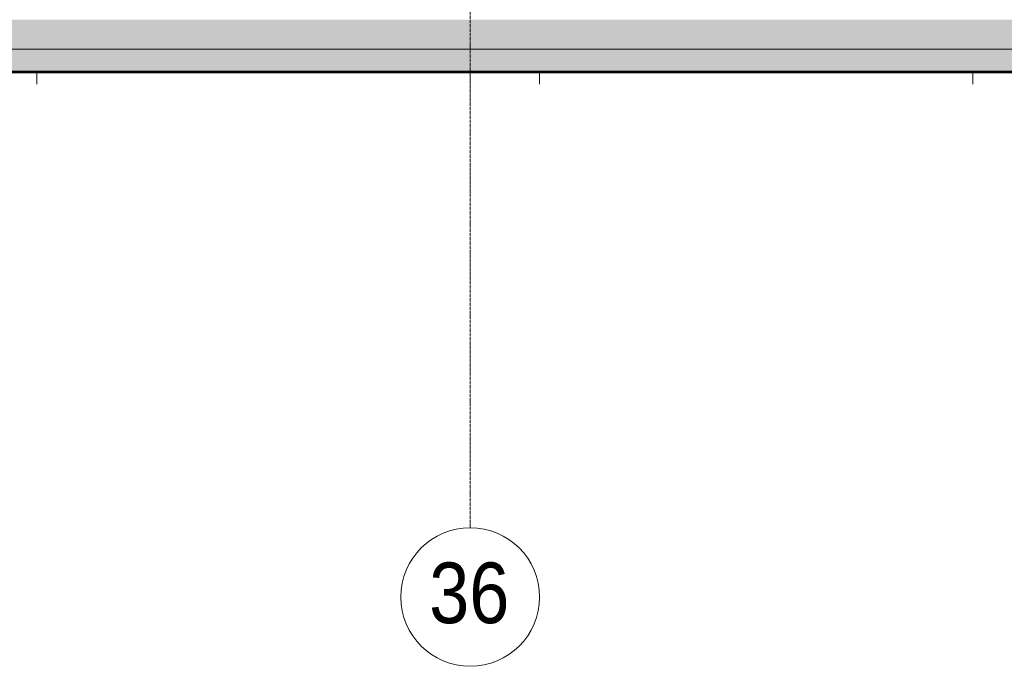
# Model space of a CAD drawing. Header units: millimetres. Extents: x 2069 to 83669, y 801 to 118701.
# Tile 92 of 145: x 69758 to 75438, y 22822 to 26554. Entities that reach past the tile are written whole.
import ezdxf

# ---------------------------------------------------------------- set-up
doc = ezdxf.new("R2010")
doc.units = ezdxf.units.MM
doc.linetypes.add('ADSK_Линия сетки', pattern=[25, 20, -2.5, 0, -2.5])
for name, color, linetype, lineweight in [('Оси', 7, 'Continuous', 9), ('Парковка', 7, 'Continuous', 18), ('Стены разрез', 7, 'Continuous', 40), ('Тонкие линии', 7, 'Continuous', 18)]:
    doc.layers.add(name, color=color, linetype=linetype, lineweight=lineweight)
doc.styles.add('Arial', font='arial.ttf', dxfattribs={"width": 0.85, "height": 350})

# ---------------------------------------------------------------- blocks, each defined once
blk = doc.blocks.new('199_Парковочные места 3 класса и МГН - Средний класс-V36-Оборудование_B2_-11_400__На лист секция 6_-11_400')
at = {"layer": 'Парковка', "color": 253, "true_color": 0xaaaaaa}
for p, q in [((0, 5300), (0, 5228.3)), ((2500, 5228.3), (2500, 5300))]:
    blk.add_line(p, q, dxfattribs=at)
blk = doc.blocks.new('135_SLK_GD_AR_rvt-1-Оборудование_B2_-11_400__На лист секция 6_-11_400')
at = {"layer": 'Стены разрез', "color": 253, "true_color": 0xaaaaaa}
for p, q in [((-12997059.7, -9264602.3), (-12980613.3, -9264602.3)), ((-12980610.7, -9264600.3), (-12995479.7, -9264600.3))]:
    blk.add_line(p, q, dxfattribs=at)
at = {"layer": 'Парковка', "color": 253, "lineweight": 18, "true_color": 0xaaaaaa}
for p in [(-12988409.7, -9269900.3), (-12985509.7, -9269900.3)]:
    blk.add_blockref('199_Парковочные места 3 класса и МГН - Средний класс-V36-Оборудование_B2_-11_400__На лист секция 6_-11_400', p, dxfattribs=at)
blk = doc.blocks.new('135_SLK_GD_KR_rvt-1-Оборудование_B2_-11_400__На лист секция 6_-11_400')
at = {"layer": 'Стены разрез', "lineweight": 9, "true_color": 0xaaaaaa}
h = blk.add_hatch(dxfattribs=at)
h.set_pattern_fill('FP_6', color=253, style=0, pattern_type=2)
h.set_pattern_definition([(45, (0, 0), (-314.308964, 314.308964), []), (45, (314.3, 0), (-314.308964, 314.308964), [555.625, -111.125, 3.353, -107.772])])
h.paths.add_polyline_path([(-12980610.7, -9264600.3), (-12980533.1, -9264300.3), (-12997059.7, -9264300.3), (-12997059.7, -9264600.3), (-12983876.5, -9264600.3)])
h.paths.add_polyline_path([(-13000659.7, -9264600.3), (-13000659.7, -9264300.3), (-13036809.7, -9264300.3), (-13036809.7, -9264600.3), (-13002030.2, -9264600.3)])
h.paths.add_polyline_path([(-13040330.3, -9264600.3), (-13039909.7, -9264600.3), (-13039909.7, -9264300.3), (-13040330.3, -9264300.3), (-13040330.3, -9264470.3)])
at = {"layer": 'Стены разрез', "color": 253, "true_color": 0xaaaaaa}
blk.add_line((-12997059.7, -9264600.3), (-12980610.7, -9264600.3), dxfattribs=at)
blk = doc.blocks.new('Ось сетки - Круг_Ø8 мм-6577-Оборудование_B2_-11_400__На лист секция 6_-11_400')
at = {"layer": 'Оси', "color": 253, "lineweight": 20, "true_color": 0xaaaaaa}
for start, end in [(360, 180), (180, 360)]:
    blk.add_arc((0, 0), 4, start, end, dxfattribs=at)
blk = doc.blocks.new('A$C946fac60')
at = {"layer": 'Оси', "color": 253, "linetype": 'ADSK_Линия сетки', "true_color": 0xaaaaaa}
blk.add_line((69402.7, 800), (69402.7, 90869.8), dxfattribs=at)
at = {"layer": 'Тонкие линии', "color": 253, "true_color": 0xaaaaaa}
blk.add_line((75045.5, 3561.6), (14982.1, 3561.6), dxfattribs=at)
at = {"lineweight": 5}
for name in ['135_SLK_GD_KR_rvt-1-Оборудование_B2_-11_400__На лист секция 6_-11_400', '135_SLK_GD_AR_rvt-1-Оборудование_B2_-11_400__На лист секция 6_-11_400']:
    blk.add_blockref(name, (13055312.4, 9268031.9), dxfattribs=at)
at = {"layer": 'Оси', "color": 253, "lineweight": 20, "true_color": 0xaaaaaa, "xscale": 99.99999999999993, "yscale": 99.99999999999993, "zscale": 99.99999999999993}
blk.add_blockref('Ось сетки - Круг_Ø8 мм-6577-Оборудование_B2_-11_400__На лист секция 6_-11_400', (69402.7, 400), dxfattribs=at)
at = {"layer": 'Оси', "color": 253, "true_color": 0xaaaaaa, "insert": (69166.2, 599), "char_height": 350, "width": 572.405, "attachment_point": 1, "style": 'Arial'}
blk.add_mtext('36', dxfattribs=at)

msp = doc.modelspace()

# ---------------------------------------------------------------- block references
msp.add_blockref('A$C946fac60', (2954.3, 22822.3))

doc.saveas('drawing.dxf')
